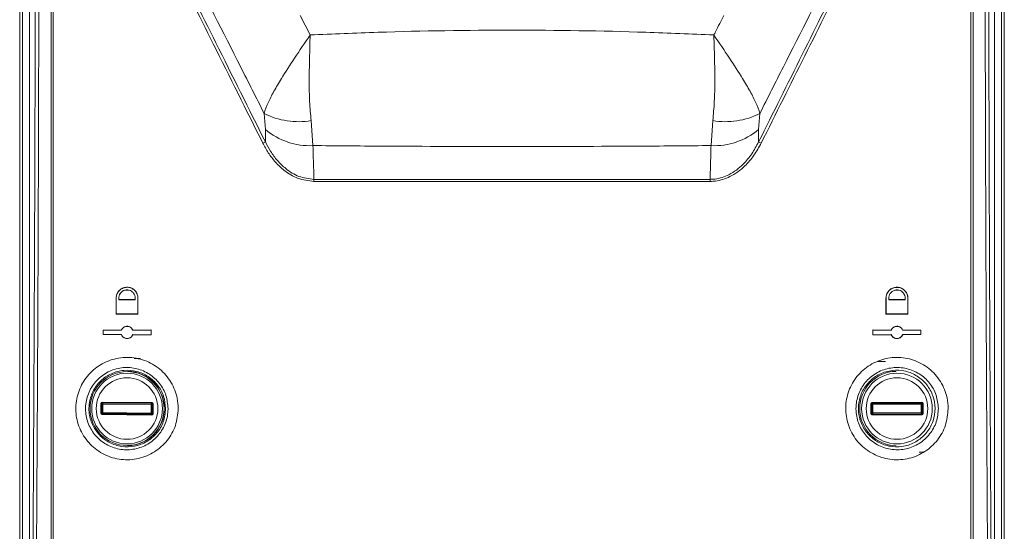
# Model space of a CAD drawing. Header units: millimetres. Extents: x 59 to 833, y 56 to 506.
# Tile 14 of 34: x 325 to 498, y 146 to 236. Entities that reach past the tile are written whole.
import ezdxf

# ---------------------------------------------------------------- set-up
doc = ezdxf.new("R2010")
doc.units = ezdxf.units.MM
doc.header["$LTSCALE"] = 2

msp = doc.modelspace()

# ---------------------------------------------------------------- linework, layer by layer
at = {"color": 7, "linetype": 'Continuous', "lineweight": 15}
for p, q in [((324.52, 76.5), (324.52, 486.5)), ((497.52, 486.5), (497.52, 76.5)), ((325.02, 247.51), (325.02, 77.13)), ((326.22, 247.51), (326.22, 78.33)), ((495.82, 78.33), (495.82, 247.51)), ((497.02, 77.13), (497.02, 247.51)), ((367.7, 217.18), (367.46, 220.02)), ((454.58, 220.02), (454.34, 217.18)), ((376.04, 214.35), (375.74, 218.75)), ((446.3, 218.75), (445.99, 214.35)), ((367.68, 215), (367.7, 217.18)), ((454.34, 217.18), (454.35, 215)), ((341.46, 184.72), (341.46, 187.51)), ((341.48, 187.51), (341.46, 187.51)), ((341.48, 187.51), (341.48, 184.74)), ((341.95, 187.23), (341.97, 187.25)), ((341.95, 187.23), (344.8, 187.24)), ((344.78, 187.26), (341.97, 187.25)), ((344.8, 187.24), (344.78, 187.26)), ((345.28, 184.73), (345.29, 187.51)), ((345.29, 187.51), (345.3, 187.51)), ((345.3, 187.51), (345.3, 184.71)), ((476.73, 184.71), (476.73, 187.51)), ((476.75, 187.51), (476.73, 187.51)), ((476.75, 187.51), (476.75, 184.73)), ((477.24, 187.24), (477.25, 187.26)), ((477.24, 187.24), (480.08, 187.23)), ((480.07, 187.25), (477.25, 187.26)), ((480.08, 187.23), (480.07, 187.25)), ((480.55, 184.74), (480.56, 187.51)), ((480.56, 187.51), (480.57, 187.51)), ((480.57, 187.51), (480.57, 184.72)), ((341.48, 184.74), (341.46, 184.72)), ((345.3, 184.71), (341.46, 184.72)), ((341.48, 184.74), (345.28, 184.73)), ((345.28, 184.73), (345.3, 184.71)), ((476.75, 184.73), (476.73, 184.71)), ((480.57, 184.72), (476.73, 184.71)), ((476.75, 184.73), (480.55, 184.74)), ((480.55, 184.74), (480.57, 184.72)), ((339.16, 181.88), (342.38, 181.89)), ((339.16, 181.09), (339.16, 181.88)), ((339.17, 181.86), (339.16, 181.88)), ((342.39, 181.87), (339.17, 181.86)), ((339.17, 181.86), (339.17, 181.11)), ((342.39, 181.87), (342.38, 181.89)), ((344.37, 181.88), (344.38, 181.9)), ((347.61, 181.89), (344.37, 181.88)), ((344.38, 181.9), (347.62, 181.91)), ((347.61, 181.89), (347.62, 181.91)), ((347.61, 181.08), (347.61, 181.89)), ((347.62, 181.91), (347.62, 181.06)), ((474.41, 181.06), (474.41, 181.91)), ((474.41, 181.91), (477.65, 181.9)), ((474.43, 181.89), (474.41, 181.91)), ((474.43, 181.89), (474.43, 181.08)), ((477.66, 181.88), (474.43, 181.89)), ((477.66, 181.88), (477.65, 181.9)), ((479.65, 181.87), (479.66, 181.89)), ((482.86, 181.86), (479.65, 181.87)), ((479.66, 181.89), (482.88, 181.88)), ((482.86, 181.86), (482.88, 181.88)), ((482.86, 181.11), (482.86, 181.86)), ((482.88, 181.88), (482.88, 181.09)), ((339.17, 181.11), (339.16, 181.09)), ((342.38, 181.08), (339.16, 181.09)), ((339.17, 181.11), (342.39, 181.1)), ((342.39, 181.1), (342.38, 181.08)), ((344.37, 181.09), (344.38, 181.07)), ((344.37, 181.09), (347.61, 181.08)), ((347.62, 181.06), (344.38, 181.07)), ((347.61, 181.08), (347.62, 181.06)), ((474.43, 181.08), (474.41, 181.06)), ((477.65, 181.07), (474.41, 181.06)), ((474.43, 181.08), (477.66, 181.09)), ((477.66, 181.09), (477.65, 181.07)), ((479.65, 181.1), (482.86, 181.11)), ((479.65, 181.1), (479.66, 181.08)), ((482.88, 181.09), (479.66, 181.08)), ((482.86, 181.11), (482.88, 181.09)), ((345.72, 176.87), (344.64, 176.87)), ((476.63, 176.38), (475.29, 176.37)), ((343.58, 174.63), (343.58, 174.58)), ((478.46, 174.58), (478.46, 174.63)), ((338.77, 167.24), (338.79, 169.03)), ((338.89, 169.03), (338.87, 167.24)), ((338.89, 169.03), (338.99, 169.13)), ((339.04, 168.88), (338.89, 169.03)), ((338.99, 169.23), (347.79, 169.13)), ((347.79, 169.03), (338.99, 169.13)), ((338.99, 169.13), (339.14, 168.98)), ((339.02, 167.39), (339.04, 168.88)), ((339.14, 168.88), (339.04, 168.88)), ((339.14, 168.88), (339.12, 167.39)), ((339.14, 168.98), (347.63, 168.88)), ((347.63, 168.78), (339.14, 168.88)), ((347.62, 167.29), (347.63, 168.78)), ((347.63, 168.88), (347.79, 169.03)), ((347.73, 168.78), (347.72, 167.29)), ((347.88, 168.93), (347.73, 168.78)), ((347.79, 169.03), (347.88, 168.93)), ((347.86, 167.14), (347.88, 168.93)), ((347.98, 168.93), (347.96, 167.14)), ((474.06, 167.17), (474.06, 168.96)), ((474.16, 168.96), (474.26, 169.06)), ((474.16, 168.96), (474.16, 167.17)), ((474.31, 168.81), (474.16, 168.96)), ((474.26, 169.16), (483.05, 169.2)), ((483.05, 169.1), (474.26, 169.06)), ((474.26, 169.06), (474.41, 168.91)), ((474.31, 167.32), (474.31, 168.81)), ((474.41, 168.91), (482.9, 168.95)), ((482.9, 168.85), (474.41, 168.81)), ((474.41, 168.81), (474.41, 167.32)), ((482.9, 168.95), (483.05, 169.1)), ((482.91, 167.36), (482.9, 168.85)), ((483.15, 169), (483, 168.85)), ((483, 168.85), (483.01, 167.36)), ((483.05, 169.1), (483.15, 169)), ((483.16, 167.21), (483.15, 169)), ((483.25, 169), (483.26, 167.21)), ((338.87, 167.24), (339.02, 167.39)), ((338.97, 167.14), (338.87, 167.24)), ((339.12, 167.29), (338.97, 167.14)), ((338.97, 167.14), (347.76, 167.04)), ((347.76, 166.94), (338.97, 167.04)), ((339.12, 167.39), (347.62, 167.29)), ((347.61, 167.19), (339.12, 167.29)), ((347.62, 167.29), (347.61, 167.19)), ((347.76, 167.04), (347.61, 167.19)), ((347.62, 167.29), (347.72, 167.29)), ((347.72, 167.29), (347.86, 167.14)), ((347.86, 167.14), (347.76, 167.04)), ((474.16, 167.17), (474.31, 167.32)), ((474.27, 167.07), (474.16, 167.17)), ((474.41, 167.22), (474.27, 167.07)), ((474.27, 167.07), (483.06, 167.11)), ((483.06, 167.01), (474.27, 166.97)), ((474.41, 167.32), (482.91, 167.36)), ((482.91, 167.26), (474.41, 167.22)), ((483.06, 167.11), (482.91, 167.26)), ((483.01, 167.36), (483.16, 167.21)), ((483.16, 167.21), (483.06, 167.11)), ((343.58, 161.59), (343.58, 161.54)), ((478.46, 161.54), (478.46, 161.59))]:
    msp.add_line(p, q, dxfattribs=at)
at = {"color": 8, "linetype": 'Continuous', "lineweight": 15}
for p, q in [((373.78, 237.22), (375.55, 233.8)), ((482.53, 160.43), (483.31, 160.43))]:
    msp.add_line(p, q, dxfattribs=at)
at = {"color": 7, "linetype": 'Continuous', "lineweight": 15, "flags": 128}
for points in [[(338.89, 169.03), (338.89, 169.03), (338.88, 169.03), (338.87, 169.03), (338.86, 169.03), (338.85, 169.03), (338.83, 169.03), (338.81, 169.03), (338.79, 169.03)], [(338.99, 169.13), (338.99, 169.13), (338.99, 169.14), (338.99, 169.15), (338.99, 169.16), (338.99, 169.18), (338.99, 169.19), (338.99, 169.21), (338.99, 169.23)], [(339.14, 168.88), (339.14, 168.9), (339.14, 168.92), (339.14, 168.93), (339.14, 168.95), (339.14, 168.96), (339.14, 168.97), (339.14, 168.98), (339.14, 168.98)], [(347.63, 168.78), (347.63, 168.8), (347.63, 168.82), (347.63, 168.84), (347.63, 168.85), (347.63, 168.87), (347.63, 168.88), (347.63, 168.88), (347.63, 168.88)], [(347.63, 168.78), (347.65, 168.78), (347.67, 168.78), (347.69, 168.78), (347.7, 168.78), (347.71, 168.78), (347.72, 168.78), (347.73, 168.78), (347.73, 168.78)], [(347.79, 169.03), (347.79, 169.04), (347.79, 169.04), (347.79, 169.05), (347.79, 169.06), (347.79, 169.08), (347.79, 169.1), (347.79, 169.11), (347.79, 169.13)], [(347.88, 168.93), (347.89, 168.93), (347.89, 168.93), (347.9, 168.93), (347.91, 168.93), (347.93, 168.93), (347.95, 168.93), (347.97, 168.93), (347.98, 168.93)], [(474.06, 168.96), (474.08, 168.96), (474.1, 168.96), (474.11, 168.96), (474.13, 168.96), (474.14, 168.96), (474.15, 168.96), (474.16, 168.96), (474.16, 168.96)], [(474.26, 169.16), (474.26, 169.15), (474.26, 169.13), (474.26, 169.11), (474.26, 169.1), (474.26, 169.08), (474.26, 169.07), (474.26, 169.07), (474.26, 169.06)], [(474.31, 168.81), (474.31, 168.81), (474.32, 168.81), (474.33, 168.81), (474.34, 168.81), (474.35, 168.81), (474.37, 168.81), (474.39, 168.81), (474.41, 168.81)], [(474.41, 168.91), (474.41, 168.91), (474.41, 168.91), (474.41, 168.9), (474.41, 168.88), (474.41, 168.87), (474.41, 168.85), (474.41, 168.83), (474.41, 168.81)], [(482.9, 168.95), (482.9, 168.95), (482.9, 168.94), (482.9, 168.93), (482.9, 168.92), (482.9, 168.9), (482.9, 168.89), (482.9, 168.87), (482.9, 168.85)], [(482.9, 168.85), (482.92, 168.85), (482.94, 168.85), (482.96, 168.85), (482.97, 168.85), (482.98, 168.85), (482.99, 168.85), (483, 168.85), (483, 168.85)], [(483.05, 169.2), (483.05, 169.18), (483.05, 169.16), (483.05, 169.14), (483.05, 169.13), (483.05, 169.12), (483.05, 169.11), (483.05, 169.1), (483.05, 169.1)], [(483.25, 169), (483.23, 169), (483.21, 169), (483.2, 169), (483.18, 169), (483.17, 169), (483.16, 169), (483.15, 169), (483.15, 169)], [(338.77, 167.24), (338.79, 167.24), (338.81, 167.24), (338.83, 167.24), (338.84, 167.24), (338.85, 167.24), (338.86, 167.24), (338.87, 167.24), (338.87, 167.24)], [(338.97, 167.04), (338.97, 167.06), (338.97, 167.08), (338.97, 167.09), (338.97, 167.11), (338.97, 167.12), (338.97, 167.13), (338.97, 167.14), (338.97, 167.14)], [(339.12, 167.39), (339.1, 167.39), (339.09, 167.39), (339.07, 167.39), (339.05, 167.39), (339.04, 167.39), (339.03, 167.39), (339.03, 167.39), (339.02, 167.39)], [(339.12, 167.29), (339.12, 167.29), (339.12, 167.29), (339.12, 167.3), (339.12, 167.32), (339.12, 167.33), (339.12, 167.35), (339.12, 167.37), (339.12, 167.39)], [(347.76, 166.94), (347.76, 166.96), (347.76, 166.98), (347.76, 166.99), (347.76, 167.01), (347.76, 167.02), (347.76, 167.03), (347.76, 167.04), (347.76, 167.04)], [(347.96, 167.14), (347.95, 167.14), (347.93, 167.14), (347.91, 167.14), (347.89, 167.14), (347.88, 167.14), (347.87, 167.14), (347.87, 167.14), (347.86, 167.14)], [(474.16, 167.17), (474.16, 167.17), (474.16, 167.17), (474.15, 167.17), (474.13, 167.17), (474.12, 167.17), (474.1, 167.17), (474.08, 167.17), (474.06, 167.17)], [(474.27, 167.07), (474.27, 167.07), (474.27, 167.06), (474.27, 167.05), (474.27, 167.04), (474.27, 167.03), (474.27, 167.01), (474.27, 166.99), (474.27, 166.97)], [(474.41, 167.32), (474.4, 167.32), (474.38, 167.32), (474.36, 167.32), (474.35, 167.32), (474.33, 167.32), (474.32, 167.32), (474.32, 167.32), (474.31, 167.32)], [(474.41, 167.32), (474.41, 167.3), (474.41, 167.28), (474.41, 167.27), (474.41, 167.25), (474.41, 167.24), (474.41, 167.23), (474.41, 167.23), (474.41, 167.22)], [(483.01, 167.36), (483, 167.36), (483, 167.36), (482.99, 167.36), (482.98, 167.36), (482.96, 167.36), (482.94, 167.36), (482.93, 167.36), (482.91, 167.36)], [(482.91, 167.36), (482.91, 167.34), (482.91, 167.32), (482.91, 167.3), (482.91, 167.29), (482.91, 167.27), (482.91, 167.26), (482.91, 167.26), (482.91, 167.26)], [(483.06, 167.11), (483.06, 167.1), (483.06, 167.1), (483.06, 167.09), (483.06, 167.08), (483.06, 167.06), (483.06, 167.04), (483.06, 167.02), (483.06, 167.01)], [(483.16, 167.21), (483.16, 167.21), (483.17, 167.21), (483.18, 167.21), (483.19, 167.21), (483.2, 167.21), (483.22, 167.21), (483.24, 167.21), (483.26, 167.21)]]:
    msp.add_lwpolyline(points, dxfattribs=at)
at = {"color": 7, "linetype": 'Continuous', "lineweight": 15}
for centre, radius in [((343.38, 168.09), 6.5), ((343.38, 168.09), 6.21), ((343.38, 168.09), 5.41), ((478.66, 168.09), 6.21), ((478.66, 168.09), 5.41)]:
    msp.add_circle(centre, radius, dxfattribs=at)
for centre, radius, start, end in [((373.46, 231.55), 13, 242.4962, 280.0875), ((448.58, 231.55), 13, 259.9126, 297.5038), ((375.48, 226.41), 12.08, 229.8814, 272.6691), ((446.55, 226.41), 12.08, 267.3308, 310.1185), ((371.87, 205.67), 10.23, 114.1815, 116.994), ((450.18, 205.71), 10.19, 63.0004, 65.8238), ((380.74, 208.06), 4.53, 175.7037, 180.2372), ((441.3, 208.06), 4.53, 359.7601, 4.2977), ((343.38, 168.09), 6.55, 271.7491, 88.2509), ((478.66, 168.09), 6.55, 91.7491, 268.2509), ((339.14, 168.88), 0.1, 89.4467, 179.2804), ((347.63, 168.78), 0.1, 359.4519, 89.2668), ((474.41, 168.81), 0.1, 90.2945, 180.1423), ((482.9, 168.85), 0.1, 0.3054, 90.1442), ((339.12, 167.39), 0.1, 179.4519, 269.2668), ((347.62, 167.29), 0.1, 269.4467, 359.2804), ((474.41, 167.32), 0.1, 180.31, 270.1396), ((482.91, 167.36), 0.1, 270.2937, 0.1436)]:
    msp.add_arc(centre, radius, start, end, dxfattribs=at)
for centre, major_axis in [((338.99, 169.03), (0.14, -0.143)), ((347.78, 168.93), (-0.143, -0.14)), ((474.26, 168.96), (0.142, -0.141)), ((483.05, 169), (-0.141, -0.142)), ((338.97, 167.24), (0.143, 0.14)), ((347.76, 167.14), (-0.14, 0.143)), ((474.27, 167.17), (0.141, 0.142)), ((483.06, 167.21), (-0.142, 0.141))]:
    msp.add_ellipse(centre, major_axis=major_axis, ratio=0.998783, start_param=2.356803, end_param=3.926382, dxfattribs=at)
for points, knots in [([(343.7, 263.15), (346.24, 258.03), (351.34, 247.8), (359.33, 231.75), (364.78, 220.81), (367.68, 215)], [0, 0, 0, 0, 0.319042, 0.638032, 1, 1, 1, 1]), ([(367.46, 220.02), (366.08, 222.76), (361.64, 231.57), (354.35, 245.95), (348.41, 257.56), (345.56, 263.14)], [0, 0, 0, 0, 0.190473, 0.611485, 1, 1, 1, 1]), ([(454.35, 215), (456.91, 220.12), (462.02, 230.37), (470.01, 246.42), (475.45, 257.34), (478.34, 263.15)], [0, 0, 0, 0, 0.319028, 0.638005, 1, 1, 1, 1]), ([(476.47, 263.14), (475.94, 262.1), (473.09, 256.53), (467.15, 244.89), (460.39, 231.55), (455.95, 222.75), (454.58, 220.02)], [0, 0, 0, 0, 0.07241, 0.388516, 0.810337, 1, 1, 1, 1]), ([(330.02, 112.99), (330.02, 125.78), (330.02, 155.04), (330.02, 200.83), (330.02, 237.97), (330.02, 258.61), (330.02, 262.73)], [0, 0, 0, 0, 0.256362, 0.586869, 0.917377, 1, 1, 1, 1]), ([(330.42, 262.73), (330.42, 258.6), (330.42, 237.96), (330.42, 200.82), (330.42, 155.02), (330.42, 125.75), (330.42, 112.96)], [0, 0, 0, 0, 0.082623, 0.413131, 0.743638, 1, 1, 1, 1]), ([(367.23, 214.79), (364.33, 220.6), (358.88, 231.53), (350.88, 247.58), (345.78, 257.82), (343.24, 262.94)], [0, 0, 0, 0, 0.361972, 0.680961, 1, 1, 1, 1]), ([(478.8, 262.94), (475.91, 257.13), (470.47, 246.21), (462.47, 230.15), (457.36, 219.91), (454.81, 214.79)], [0, 0, 0, 0, 0.361991, 0.680969, 1, 1, 1, 1]), ([(491.62, 112.96), (491.62, 125.75), (491.62, 155.02), (491.62, 200.82), (491.62, 237.96), (491.61, 258.6), (491.61, 262.73)], [0, 0, 0, 0, 0.2563619, 0.5868693, 0.9173766, 1, 1, 1, 1]), ([(492.02, 262.73), (492.02, 258.61), (492.02, 237.97), (492.02, 200.83), (492.02, 155.04), (492.02, 125.78), (492.02, 112.99)], [0, 0, 0, 0, 0.082623, 0.413131, 0.743638, 1, 1, 1, 1]), ([(326.33, 78.44), (326.4, 86.3), (326.51, 97.92), (326.66, 117.04), (326.86, 143.31), (327.07, 180.86), (327.21, 218.44), (327.25, 240.99), (327.26, 248.51)], [0, 0, 0, 0, 0.1390075, 0.205236, 0.337694, 0.6026181, 0.867542, 1, 1, 1, 1]), ([(327.9, 248.5), (327.88, 240.98), (327.84, 218.42), (327.7, 180.83), (327.48, 143.27), (327.29, 116.99), (327.13, 97.86), (327.02, 86.25), (326.95, 78.38)], [0, 0, 0, 0, 0.132458, 0.397382, 0.662306, 0.794764, 0.8609925, 1, 1, 1, 1]), ([(495.09, 78.38), (495.02, 85.88), (494.88, 100.87), (494.64, 130.89), (494.41, 166.75), (494.22, 208.46), (494.17, 235.15), (494.14, 248.5)], [0, 0, 0, 0, 0.132458, 0.264916, 0.52984, 0.76489, 1, 1, 1, 1]), ([(494.77, 248.51), (494.8, 235.17), (494.85, 208.48), (495.04, 166.78), (495.26, 130.94), (495.5, 100.93), (495.64, 85.93), (495.71, 78.44)], [0, 0, 0, 0, 0.23511, 0.47016, 0.735084, 0.867542, 1, 1, 1, 1]), ([(375.55, 233.8), (375.55, 233.79), (374.62, 232.43), (372.82, 229.79), (370.68, 226.48), (369.15, 223.87), (368.09, 221.79), (367.67, 220.61), (367.46, 220.02)], [0, 0, 0, 0, 0.001638, 0.262177, 0.507071, 0.670986, 0.835509, 1, 1, 1, 1]), ([(375.55, 233.8), (375.55, 233.79), (375.55, 233.78), (375.55, 233.75), (375.55, 233.69), (375.55, 233.53), (375.53, 233.16), (375.51, 232.23), (375.43, 229.66), (375.37, 226.1), (375.42, 222.05), (375.63, 219.85), (375.74, 218.75)], [0, 0, 0, 0, 0.002189, 0.002817, 0.005443, 0.01316, 0.031825, 0.077098, 0.188976, 0.518164, 0.759125, 1, 1, 1, 1]), ([(375.55, 233.8), (379.53, 233.97), (391.34, 234.49), (411.01, 234.74), (430.68, 234.49), (442.5, 233.97), (446.48, 233.8)], [0, 0, 0, 0, 0.168175, 0.5, 0.831435, 1, 1, 1, 1]), ([(446.48, 233.8), (446.48, 233.79), (446.48, 233.78), (446.48, 233.75), (446.49, 233.69), (446.49, 233.53), (446.5, 233.16), (446.53, 232.23), (446.61, 229.66), (446.67, 226.1), (446.61, 222.05), (446.4, 219.85), (446.3, 218.75)], [0, 0, 0, 0, 0.002189, 0.002817, 0.005443, 0.01316, 0.031825, 0.077098, 0.188976, 0.518163, 0.759125, 1, 1, 1, 1]), ([(454.58, 220.02), (454.37, 220.61), (453.95, 221.79), (452.88, 223.87), (451.36, 226.48), (449.21, 229.79), (447.41, 232.43), (446.49, 233.79), (446.48, 233.8)], [0, 0, 0, 0, 0.164491, 0.329014, 0.492929, 0.737824, 0.998362, 1, 1, 1, 1]), ([(376.21, 208.04), (375.26, 208.16), (373.38, 208.38), (371.13, 209.77), (369.44, 211.39), (368.18, 213.02), (367.54, 214.21), (367.23, 214.79)], [0, 0, 0, 0, 0.2398021, 0.4781647, 0.656262, 0.8346293, 1, 1, 1, 1]), ([(367.68, 215), (367.98, 214.44), (368.59, 213.28), (369.78, 211.68), (371.39, 210.11), (373.52, 208.74), (375.32, 208.51), (376.22, 208.4)], [0, 0, 0, 0, 0.166968, 0.346172, 0.525087, 0.762618, 1, 1, 1, 1]), ([(445.82, 208.4), (446.11, 208.42), (447.25, 208.47), (449.36, 209.18), (451.52, 210.83), (453.21, 212.87), (453.97, 214.29), (454.35, 215)], [0, 0, 0, 0, 0.078178, 0.302711, 0.575516, 0.787566, 1, 1, 1, 1]), ([(454.81, 214.79), (454.41, 214.06), (453.6, 212.6), (451.82, 210.51), (449.55, 208.83), (447.34, 208.11), (446.14, 208.06), (445.83, 208.04)], [0, 0, 0, 0, 0.2108803, 0.4213953, 0.6944809, 0.920921, 1, 1, 1, 1]), ([(445.99, 214.35), (441.96, 214.31), (430.32, 214.21), (411.01, 214.19), (391.71, 214.21), (380.06, 214.31), (376.04, 214.35)], [0, 0, 0, 0, 0.172853, 0.5, 0.827532, 1, 1, 1, 1]), ([(376.04, 214.35), (376.09, 212.89), (376.15, 210.91), (376.2, 208.93), (376.22, 208.4)], [0, 0, 0, 0, 0.7339391, 1, 1, 1, 1]), ([(445.82, 208.4), (445.85, 209.52), (445.91, 211.5), (445.97, 213.48), (445.99, 214.35)], [0, 0, 0, 0, 0.564927, 1, 1, 1, 1]), ([(445.83, 208.04), (438.86, 208.03), (424.92, 208.01), (406.31, 208.01), (390.06, 208.02), (380.83, 208.03), (376.21, 208.04)], [0, 0, 0, 0, 0.300692, 0.601384, 0.800577, 1, 1, 1, 1]), ([(376.22, 208.4), (380.83, 208.4), (390.07, 208.39), (406.3, 208.38), (424.91, 208.38), (438.85, 208.4), (445.82, 208.4)], [0, 0, 0, 0, 0.199197, 0.398617, 0.699306, 1, 1, 1, 1]), ([(341.46, 187.51), (341.48, 187.73), (341.53, 188.16), (341.85, 188.73), (342.33, 189.17), (342.94, 189.42), (343.6, 189.46), (344.24, 189.28), (344.78, 188.89), (345.16, 188.34), (345.29, 187.86), (345.3, 187.58), (345.3, 187.51)], [0, 0, 0, 0, 0.105905, 0.211772, 0.318677, 0.427155, 0.536688, 0.646288, 0.754941, 0.862096, 0.967883, 1, 1, 1, 1]), ([(345.29, 187.51), (345.27, 187.73), (345.23, 188.15), (344.91, 188.71), (344.43, 189.14), (343.84, 189.4), (343.19, 189.45), (342.56, 189.27), (342.02, 188.89), (341.64, 188.36), (341.49, 187.87), (341.48, 187.58), (341.48, 187.51)], [0, 0, 0, 0, 0.105152, 0.210299, 0.315719, 0.422283, 0.530344, 0.639646, 0.749354, 0.858391, 0.965952, 1, 1, 1, 1]), ([(344.8, 187.24), (344.81, 187.32), (344.84, 187.57), (344.77, 187.98), (344.55, 188.41), (344.19, 188.74), (343.74, 188.94), (343.25, 188.98), (342.76, 188.86), (342.35, 188.58), (342.05, 188.17), (341.9, 187.7), (341.94, 187.38), (341.95, 187.23)], [0, 0, 0, 0, 0.049876, 0.143886, 0.237512, 0.331416, 0.426333, 0.522597, 0.619982, 0.717749, 0.81494, 0.910836, 1, 1, 1, 1]), ([(341.97, 187.25), (341.95, 187.39), (341.92, 187.69), (342.06, 188.15), (342.34, 188.54), (342.74, 188.83), (343.21, 188.96), (343.7, 188.94), (344.16, 188.74), (344.53, 188.41), (344.76, 187.98), (344.82, 187.57), (344.79, 187.34), (344.78, 187.26)], [0, 0, 0, 0, 0.085529, 0.179858, 0.274795, 0.371083, 0.468687, 0.56698, 0.665023, 0.761992, 0.857576, 0.952076, 1, 1, 1, 1]), ([(476.73, 187.51), (476.75, 187.73), (476.79, 188.15), (477.12, 188.72), (477.59, 189.16), (478.19, 189.42), (478.85, 189.46), (479.49, 189.29), (480.03, 188.91), (480.42, 188.36), (480.56, 187.87), (480.57, 187.58), (480.57, 187.51)], [0, 0, 0, 0, 0.105162, 0.21032, 0.315752, 0.422315, 0.530371, 0.639662, 0.749358, 0.858388, 0.965951, 1, 1, 1, 1]), ([(480.56, 187.51), (480.53, 187.73), (480.49, 188.15), (480.17, 188.72), (479.69, 189.15), (479.09, 189.4), (478.44, 189.44), (477.8, 189.26), (477.27, 188.87), (476.9, 188.34), (476.76, 187.85), (476.75, 187.58), (476.75, 187.51)], [0, 0, 0, 0, 0.105897, 0.211755, 0.318659, 0.427138, 0.536682, 0.646293, 0.754956, 0.862111, 0.967891, 1, 1, 1, 1]), ([(480.08, 187.23), (480.1, 187.32), (480.13, 187.56), (480.06, 187.97), (479.84, 188.4), (479.48, 188.74), (479.03, 188.94), (478.53, 188.98), (478.04, 188.85), (477.63, 188.57), (477.34, 188.17), (477.19, 187.7), (477.22, 187.39), (477.24, 187.24)], [0, 0, 0, 0, 0.050729, 0.144344, 0.238319, 0.333487, 0.43006, 0.527631, 0.625338, 0.722258, 0.817843, 0.912157, 1, 1, 1, 1]), ([(477.25, 187.26), (477.24, 187.4), (477.21, 187.7), (477.35, 188.15), (477.63, 188.55), (478.03, 188.83), (478.49, 188.96), (478.99, 188.94), (479.44, 188.75), (479.81, 188.41), (480.04, 187.98), (480.11, 187.57), (480.08, 187.33), (480.07, 187.25)], [0, 0, 0, 0, 0.08551, 0.179829, 0.27401, 0.368798, 0.464797, 0.562123, 0.660321, 0.758519, 0.855794, 0.951643, 1, 1, 1, 1]), ([(342.38, 181.89), (342.43, 181.99), (342.54, 182.2), (342.82, 182.43), (343.16, 182.57), (343.54, 182.58), (343.9, 182.46), (344.19, 182.23), (344.33, 182.02), (344.38, 181.9), (344.38, 181.9)], [0, 0, 0, 0, 0.131804, 0.27415, 0.418031, 0.563204, 0.708312, 0.852045, 0.993734, 1, 1, 1, 1]), ([(344.37, 181.88), (344.33, 181.97), (344.23, 182.17), (343.97, 182.4), (343.63, 182.54), (343.27, 182.57), (342.92, 182.47), (342.61, 182.26), (342.45, 182.03), (342.4, 181.9), (342.39, 181.87)], [0, 0, 0, 0, 0.119832, 0.258434, 0.398193, 0.53996, 0.683375, 0.827325, 0.970405, 1, 1, 1, 1]), ([(477.65, 181.9), (477.7, 182), (477.81, 182.2), (478.09, 182.43), (478.43, 182.57), (478.8, 182.58), (479.16, 182.47), (479.46, 182.24), (479.61, 182.02), (479.66, 181.9), (479.66, 181.89)], [0, 0, 0, 0, 0.129512, 0.269568, 0.410841, 0.554135, 0.699008, 0.84429, 0.988566, 1, 1, 1, 1]), ([(479.65, 181.87), (479.6, 181.97), (479.5, 182.17), (479.24, 182.4), (478.9, 182.54), (478.53, 182.57), (478.18, 182.46), (477.88, 182.24), (477.72, 182.03), (477.67, 181.9), (477.66, 181.88)], [0, 0, 0, 0, 0.123664, 0.264499, 0.406886, 0.550646, 0.69447, 0.837016, 0.977542, 1, 1, 1, 1]), ([(344.38, 181.07), (344.33, 180.97), (344.22, 180.76), (343.94, 180.53), (343.59, 180.4), (343.22, 180.39), (342.86, 180.51), (342.55, 180.74), (342.44, 180.97), (342.38, 181.08)], [0, 0, 0, 0, 0.131881, 0.274339, 0.418266, 0.563489, 0.708726, 0.852654, 1, 1, 1, 1]), ([(342.39, 181.1), (342.43, 181), (342.53, 180.8), (342.8, 180.57), (343.13, 180.43), (343.49, 180.4), (343.85, 180.5), (344.15, 180.71), (344.31, 180.94), (344.36, 181.07), (344.37, 181.09)], [0, 0, 0, 0, 0.121696, 0.26038, 0.400302, 0.542285, 0.685865, 0.829875, 0.972949, 1, 1, 1, 1]), ([(479.66, 181.08), (479.61, 180.98), (479.5, 180.77), (479.22, 180.54), (478.88, 180.4), (478.51, 180.39), (478.15, 180.5), (477.85, 180.72), (477.71, 180.94), (477.66, 181.06), (477.65, 181.07)], [0, 0, 0, 0, 0.129617, 0.269744, 0.411165, 0.554648, 0.699662, 0.844992, 0.989287, 1, 1, 1, 1]), ([(477.66, 181.09), (477.71, 181), (477.81, 180.8), (478.08, 180.57), (478.41, 180.42), (478.78, 180.4), (479.14, 180.51), (479.44, 180.73), (479.59, 180.95), (479.64, 181.08), (479.65, 181.1)], [0, 0, 0, 0, 0.122219, 0.263144, 0.405545, 0.549328, 0.693266, 0.835999, 0.976703, 1, 1, 1, 1]), ([(352.38, 168.09), (352.28, 167.08), (352.08, 165.06), (350.55, 162.38), (348.28, 160.33), (345.43, 159.14), (342.33, 158.97), (339.33, 159.85), (336.81, 161.68), (335.06, 164.23), (334.25, 167.18), (334.46, 170.21), (335.64, 173), (337.67, 175.26), (340.37, 176.75), (343.44, 177.26), (346.52, 176.71), (349.23, 175.16), (351.23, 172.81), (352.24, 170.31), (352.34, 168.7), (352.38, 168.09)], [0, 0, 0, 0, 0.0531218, 0.1062276, 0.1597477, 0.2139188, 0.2686126, 0.3234635, 0.3779495, 0.4316312, 0.484438, 0.5367704, 0.589298, 0.6425979, 0.6968499, 0.7517473, 0.806676, 0.8610682, 0.9146834, 0.9676445, 1, 1, 1, 1]), ([(487.66, 168.09), (487.56, 167.09), (487.37, 165.1), (485.87, 162.44), (483.65, 160.39), (480.85, 159.18), (477.78, 158.95), (474.78, 159.77), (472.21, 161.55), (470.4, 164.09), (469.54, 167.07), (469.72, 170.14), (470.89, 172.96), (472.92, 175.23), (475.58, 176.72), (478.59, 177.26), (481.64, 176.76), (484.37, 175.27), (486.44, 172.94), (487.51, 170.39), (487.62, 168.72), (487.66, 168.09)], [0, 0, 0, 0, 0.052374, 0.104744, 0.157309, 0.21063, 0.264816, 0.319572, 0.374392, 0.428817, 0.482602, 0.535757, 0.588489, 0.64114, 0.694098, 0.747692, 0.802047, 0.856954, 0.911874, 0.966166, 1, 1, 1, 1]), ([(350.58, 168.08), (350.58, 168.05), (350.58, 167.21), (350.42, 166.35), (349.86, 164.82), (349.02, 163.36), (347.1, 161.73), (344.76, 160.84), (342.28, 160.78), (339.94, 161.53), (337.99, 163), (336.62, 165.02), (336.07, 167.09), (336.09, 169.23), (336.71, 171.34), (338.19, 173.37), (340.27, 174.79), (342.68, 175.42), (345.14, 175.23), (347.39, 174.24), (349.17, 172.58), (350.36, 170.44), (350.51, 168.86), (350.58, 168.08)], [0, 0, 0, 0, 0.002048, 0.055485, 0.055635, 0.109906, 0.164672, 0.219504, 0.273882, 0.32745, 0.380209, 0.43264, 0.485067, 0.518431, 0.572413, 0.627165, 0.682131, 0.736715, 0.790578, 0.843723, 0.896415, 0.94905, 1, 1, 1, 1]), ([(350.16, 168.1), (350.09, 168.83), (349.95, 170.3), (348.84, 172.29), (347.18, 173.83), (345.09, 174.75), (342.8, 174.93), (340.56, 174.34), (338.64, 173.02), (337.26, 171.13), (336.69, 169.17), (336.66, 167.18), (337.18, 165.25), (338.45, 163.37), (340.26, 162.01), (342.43, 161.3), (344.74, 161.36), (346.92, 162.19), (348.69, 163.7), (349.92, 165.75), (350.07, 167.31), (350.16, 168.1)], [0, 0, 0, 0, 0.050941, 0.103561, 0.156245, 0.209398, 0.263291, 0.317919, 0.372922, 0.427686, 0.481643, 0.514976, 0.567345, 0.619726, 0.672458, 0.726028, 0.780432, 0.8353, 0.8901, 0.944393, 1, 1, 1, 1]), ([(485.94, 168.09), (485.87, 167.3), (485.72, 165.69), (484.49, 163.52), (482.65, 161.84), (480.32, 160.88), (477.82, 160.75), (475.44, 161.46), (473.43, 162.91), (472.02, 164.93), (471.45, 167), (471.44, 169.11), (472, 171.18), (473.41, 173.23), (475.44, 174.7), (477.85, 175.41), (480.36, 175.26), (482.65, 174.3), (484.47, 172.66), (485.7, 170.51), (485.86, 168.9), (485.94, 168.09)], [0, 0, 0, 0, 0.051857, 0.105206, 0.15943, 0.214218, 0.269051, 0.323468, 0.377225, 0.430482, 0.483742, 0.515904, 0.568701, 0.622092, 0.676274, 0.7311, 0.786073, 0.840571, 0.89418, 0.946929, 1, 1, 1, 1]), ([(485.35, 168.11), (485.35, 168.12), (485.35, 168.87), (485.08, 170.37), (483.99, 172.36), (482.29, 173.89), (480.16, 174.79), (477.83, 174.92), (475.59, 174.26), (473.7, 172.89), (472.39, 170.99), (471.87, 169.06), (471.87, 167.09), (472.41, 165.17), (473.72, 163.28), (475.58, 161.94), (477.8, 161.28), (480.13, 161.4), (482.29, 162.29), (484, 163.85), (485.14, 165.87), (485.28, 167.37), (485.35, 168.11)], [0, 0, 0, 0, 0.000739, 0.053044, 0.105789, 0.159425, 0.213963, 0.268972, 0.323813, 0.377989, 0.431363, 0.484146, 0.516304, 0.569572, 0.622852, 0.676642, 0.731091, 0.785943, 0.840725, 0.894911, 0.948201, 1, 1, 1, 1])]:
    msp.add_open_spline(points, degree=3, knots=knots, dxfattribs=at)
at = {"color": 8, "linetype": 'Continuous', "lineweight": 15}
msp.add_open_spline([(446.48, 233.8), (446.58, 233.99), (447.17, 235.14), (447.76, 236.28), (448.26, 237.24)], degree=3, knots=[0, 0, 0, 0, 0.1621433, 1, 1, 1, 1], dxfattribs=at)

doc.saveas('drawing.dxf')
